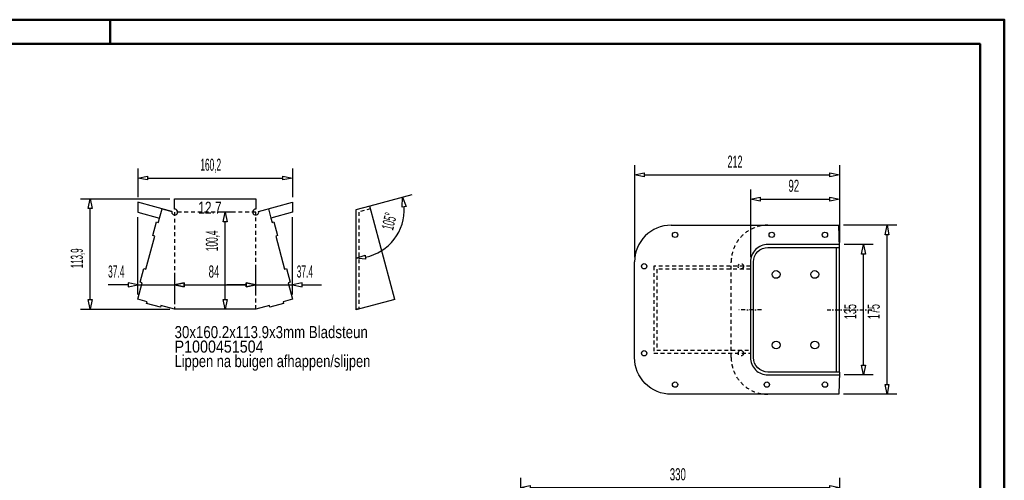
# Model space of a CAD drawing. Extents: x -19522 to -17482, y -87 to 1338.
# Tile 3 of 3: x -18500 to -17482, y 861 to 1338. Entities that reach past the tile are written whole.
import ezdxf

# ---------------------------------------------------------------- set-up
doc = ezdxf.new("R2010")
doc.units = 0
doc.header["$MEASUREMENT"] = 0
doc.linetypes.add('DASHDOT', pattern=[8.5, 4, -2, 0.5, -2])
doc.linetypes.add('HIDDEN', pattern=[7, 4, -3])
doc.layers.get('0').update_dxf_attribs({"linetype": 'CONTINUOUS'})
for name, color, linetype in [('DIM49', 4, 'CONTINUOUS'), ('LE_GREEN', 3, 'CONTINUOUS'), ('LE_HIDDEN', 7, 'CONTINUOUS'), ('LE_MIDDLE', 7, 'CONTINUOUS'), ('TXT_ALL', 7, 'CONTINUOUS'), ('TXT_DIM49', 2, 'CONTINUOUS')]:
    doc.layers.add(name, color=color, linetype=linetype)
doc.layers.add('LE_ALL', color=7, linetype='CONTINUOUS', lineweight=50)

# ---------------------------------------------------------------- blocks, each defined once
blk = doc.blocks.new('_D17', base_point=(-17864.3, 1087.3))
at = {"layer": 'DIM49', "color": 1}
for p, q in [((-17864.3, 1187.3), (-17864.3, 1092.3)), ((-17652.3, 1187.3), (-17652.3, 1107.3)), ((-17864.3, 1177.3), (-17854.3, 1179.3)), ((-17854.3, 1175.3), (-17864.3, 1177.3)), ((-17854.3, 1179.3), (-17854.3, 1175.3)), ((-17854.3, 1177.3), (-17662.3, 1177.3)), ((-17662.3, 1175.3), (-17662.3, 1179.3)), ((-17662.3, 1179.3), (-17652.3, 1177.3)), ((-17652.3, 1177.3), (-17662.3, 1175.3))]:
    blk.add_line(p, q, dxfattribs=at)
at = {"layer": 'TXT_DIM49', "width": 0.557}
blk.add_text('212', height=12.5, rotation=0, dxfattribs=at).set_placement((-17768.1, 1184.8))
blk = doc.blocks.new('_D18', base_point=(-17653.1, 950.3))
at = {"layer": 'DIM49', "color": 1}
for p, q in [((-17593.1, 1125.3), (-17648.1, 1125.3)), ((-17605.1, 1115.3), (-17603.1, 1125.3)), ((-17603.1, 1125.3), (-17601.1, 1115.3)), ((-17601.1, 1115.3), (-17605.1, 1115.3)), ((-17603.1, 960.3), (-17603.1, 1115.3)), ((-17603.1, 950.3), (-17605.1, 960.3)), ((-17605.1, 960.3), (-17601.1, 960.3)), ((-17601.1, 960.3), (-17603.1, 950.3)), ((-17593.1, 950.3), (-17648.1, 950.3))]:
    blk.add_line(p, q, dxfattribs=at)
at = {"layer": 'TXT_DIM49', "width": 0.557}
blk.add_text('175', height=12.5, rotation=90, dxfattribs=at).set_placement((-17610.6, 1028.1))
blk = doc.blocks.new('_D19', base_point=(-17652.4, 970.3))
at = {"layer": 'DIM49', "color": 1}
for p, q in [((-17617.4, 1105.3), (-17647.4, 1105.3)), ((-17629.4, 1095.3), (-17627.4, 1105.3)), ((-17627.4, 1105.3), (-17625.4, 1095.3)), ((-17625.4, 1095.3), (-17629.4, 1095.3)), ((-17627.4, 980.3), (-17627.4, 1095.3)), ((-17627.4, 970.3), (-17629.4, 980.3)), ((-17629.4, 980.3), (-17625.4, 980.3)), ((-17625.4, 980.3), (-17627.4, 970.3)), ((-17617.4, 970.3), (-17647.4, 970.3))]:
    blk.add_line(p, q, dxfattribs=at)
at = {"layer": 'TXT_DIM49', "width": 0.557}
blk.add_text('135', height=12.5, rotation=90, dxfattribs=at).set_placement((-17634.9, 1028.1))
blk = doc.blocks.new('_D25', base_point=(-17744.3, 1087.3))
at = {"layer": 'DIM49', "color": 1}
for p, q in [((-17744.3, 1162.3), (-17744.3, 1092.3)), ((-17652.3, 1162.3), (-17652.3, 1107.3)), ((-17744.3, 1152.3), (-17734.3, 1154.3)), ((-17734.3, 1150.3), (-17744.3, 1152.3)), ((-17734.3, 1154.3), (-17734.3, 1150.3)), ((-17734.3, 1152.3), (-17662.3, 1152.3)), ((-17662.3, 1150.3), (-17662.3, 1154.3)), ((-17662.3, 1154.3), (-17652.3, 1152.3)), ((-17652.3, 1152.3), (-17662.3, 1150.3))]:
    blk.add_line(p, q, dxfattribs=at)
at = {"layer": 'TXT_DIM49', "width": 0.596}
blk.add_text('92', height=12.5, rotation=0, dxfattribs=at).set_placement((-17705.1, 1159.8))
blk = doc.blocks.new('_D27', base_point=(-17982.3, 828.8))
at = {"layer": 'DIM49', "color": 1}
for p, q in [((-17982.3, 863.8), (-17982.3, 833.8)), ((-17982.3, 853.8), (-17972.3, 855.8)), ((-17972.3, 855.8), (-17972.3, 851.8)), ((-17662.3, 851.8), (-17662.3, 855.8)), ((-17662.3, 855.8), (-17652.3, 853.8)), ((-17652.3, 863.8), (-17652.3, 833.8)), ((-17972.3, 851.8), (-17982.3, 853.8)), ((-17972.3, 853.8), (-17662.3, 853.8)), ((-17652.3, 853.8), (-17662.3, 851.8))]:
    blk.add_line(p, q, dxfattribs=at)
at = {"layer": 'TXT_DIM49', "width": 0.596}
blk.add_text('330', height=12.5, rotation=360, dxfattribs=at).set_placement((-17827.8, 861.3))
blk = doc.blocks.new('_D32', base_point=(-18378.1, 1149.1))
at = {"layer": 'DIM49', "color": 1}
for p, q in [((-18378.1, 1184.1), (-18378.1, 1154.1)), ((-18217.9, 1184.1), (-18217.9, 1154.1)), ((-18378.1, 1174.1), (-18368.1, 1176.1)), ((-18368.1, 1172.1), (-18378.1, 1174.1)), ((-18368.1, 1176.1), (-18368.1, 1172.1)), ((-18368.1, 1174.1), (-18227.9, 1174.1)), ((-18227.9, 1172.1), (-18227.9, 1176.1)), ((-18227.9, 1176.1), (-18217.9, 1174.1)), ((-18217.9, 1174.1), (-18227.9, 1172.1))]:
    blk.add_line(p, q, dxfattribs=at)
at = {"layer": 'TXT_DIM49', "width": 0.512}
blk.add_text('160,2', height=12.5, dxfattribs=at).set_placement((-18313.3, 1181.6))
blk = doc.blocks.new('_D33', base_point=(-18340, 1038.4))
at = {"layer": 'DIM49', "color": 1}
for p, q in [((-18437.4, 1152.4), (-18345, 1152.4)), ((-18429.4, 1142.4), (-18427.4, 1152.4)), ((-18427.4, 1152.4), (-18425.4, 1142.4)), ((-18425.4, 1142.4), (-18429.4, 1142.4)), ((-18427.4, 1048.4), (-18427.4, 1142.4)), ((-18427.4, 1038.4), (-18429.4, 1048.4)), ((-18429.4, 1048.4), (-18425.4, 1048.4)), ((-18425.4, 1048.4), (-18427.4, 1038.4)), ((-18437.4, 1038.4), (-18345, 1038.4))]:
    blk.add_line(p, q, dxfattribs=at)
at = {"layer": 'TXT_DIM49', "width": 0.488}
blk.add_text('113,9', height=12.5, rotation=90, dxfattribs=at).set_placement((-18434.9, 1080.8))
blk = doc.blocks.new('_D34', base_point=(-18298, 1038.4))
at = {"layer": 'DIM49', "color": 1}
for p, q in [((-18277.7, 1138.9), (-18293, 1138.9)), ((-18289.7, 1128.9), (-18287.7, 1138.9)), ((-18287.7, 1138.9), (-18285.7, 1128.9)), ((-18285.7, 1128.9), (-18289.7, 1128.9)), ((-18287.7, 1048.4), (-18287.7, 1128.9)), ((-18287.7, 1038.4), (-18289.7, 1048.4)), ((-18289.7, 1048.4), (-18285.7, 1048.4)), ((-18285.7, 1048.4), (-18287.7, 1038.4)), ((-18277.7, 1038.4), (-18293, 1038.4))]:
    blk.add_line(p, q, dxfattribs=at)
at = {"layer": 'TXT_DIM49', "width": 0.512}
blk.add_text('100,4', height=12.5, rotation=90, dxfattribs=at).set_placement((-18295.2, 1098.4))
blk = doc.blocks.new('_D35', base_point=(-18378.1, 1138.7))
at = {"layer": 'DIM49', "color": 1}
for p, q in [((-18378.1, 1053.6), (-18378.1, 1133.7)), ((-18340, 1073.6), (-18340, 1043.4)), ((-18388.1, 1063.6), (-18408.8, 1063.6)), ((-18378.1, 1063.6), (-18388.1, 1065.6)), ((-18388.1, 1065.6), (-18388.1, 1061.6)), ((-18388.1, 1061.6), (-18378.1, 1063.6)), ((-18378.1, 1063.6), (-18340, 1063.6)), ((-18330, 1065.6), (-18340, 1063.6)), ((-18340, 1063.6), (-18330, 1061.6)), ((-18330, 1061.6), (-18330, 1065.6)), ((-18330, 1063.6), (-18310, 1063.6))]:
    blk.add_line(p, q, dxfattribs=at)
at = {"layer": 'TXT_DIM49', "width": 0.52}
blk.add_text('37.4', height=12.5, rotation=0, dxfattribs=at).set_placement((-18408.8, 1071.1))
blk = doc.blocks.new('_D36', base_point=(-18340, 1038.4))
at = {"layer": 'DIM49', "color": 1}
for p, q in [((-18256, 1053.6), (-18256, 1083.6)), ((-18340, 1073.6), (-18340, 1043.4)), ((-18340, 1063.6), (-18330, 1065.6)), ((-18330, 1061.6), (-18340, 1063.6)), ((-18330, 1065.6), (-18330, 1061.6)), ((-18330, 1063.6), (-18266, 1063.6)), ((-18266, 1061.6), (-18266, 1065.6)), ((-18266, 1065.6), (-18256, 1063.6)), ((-18256, 1063.6), (-18266, 1061.6))]:
    blk.add_line(p, q, dxfattribs=at)
at = {"layer": 'TXT_DIM49', "width": 0.596}
blk.add_text('84', height=12.5, rotation=360, dxfattribs=at).set_placement((-18304.8, 1071.1))
blk = doc.blocks.new('_D37', base_point=(-18256, 1088.6))
at = {"layer": 'DIM49', "color": 1}
for p, q in [((-18217.9, 1053.6), (-18217.9, 1133.7)), ((-18256, 1053.6), (-18256, 1083.6)), ((-18266, 1063.6), (-18286, 1063.6)), ((-18256, 1063.6), (-18266, 1065.6)), ((-18266, 1065.6), (-18266, 1061.6)), ((-18266, 1061.6), (-18256, 1063.6)), ((-18256, 1063.6), (-18217.9, 1063.6)), ((-18207.9, 1065.6), (-18217.9, 1063.6)), ((-18217.9, 1063.6), (-18207.9, 1061.6)), ((-18207.9, 1061.6), (-18207.9, 1065.6)), ((-18207.9, 1063.6), (-18187.9, 1063.6))]:
    blk.add_line(p, q, dxfattribs=at)
at = {"layer": 'TXT_DIM49', "width": 0.52}
blk.add_text('37.4', height=12.5, rotation=360, dxfattribs=at).set_placement((-18213.7, 1071.1))
blk = doc.blocks.new('_D38', base_point=(-18152.5, 1141.2))
at = {"layer": 'DIM49', "color": 1}
for p, q in [((-18094.6, 1156.7), (-18138, 1145)), ((-18104.6, 1143.9), (-18104.2, 1154.1)), ((-18104.2, 1154.1), (-18100.6, 1144.6)), ((-18100.6, 1144.6), (-18104.6, 1143.9)), ((-18152.5, 1091.2), (-18142.8, 1094.1)), ((-18142.4, 1090.2), (-18152.5, 1091.2)), ((-18142.8, 1094.1), (-18142.4, 1090.2))]:
    blk.add_line(p, q, dxfattribs=at)
blk.add_arc((-18152.5, 1141.2), 50, -78.5222, 3.5222, dxfattribs=at)
at = {"layer": 'TXT_DIM49', "width": 0.508}
blk.add_text('105°', height=12.5, rotation=76.0966, dxfattribs=at).set_placement((-18114.1, 1119.3))

msp = doc.modelspace()

# ---------------------------------------------------------------- linework, layer by layer
for p, q in [((-18152.5, 1141.2), (-18152.5, 1037.6)), ((-17826.3, 1125.3), (-17653.1, 1125.3)), ((-17652.3, 1102.3), (-17653.1, 1125.3)), ((-17655.3, 973.3), (-17655.3, 1102.3)), ((-17652.3, 973.3), (-17652.3, 1102.3)), ((-17864.3, 988.3), (-17864.3, 1087.3)), ((-18112.1, 1048.4), (-18152.5, 1037.6)), ((-18149.5, 1038.4), (-18152.5, 1038.4)), ((-17652.3, 973.3), (-17653.1, 950.3))]:
    msp.add_line(p, q)
for points in [[(-18355.6, 1132.7), (-18353, 1142.3)], [(-18243, 1142.3), (-18240.4, 1132.7)], [(-18112.1, 1048.4), (-18138, 1145), (-18152.5, 1141.2)]]:
    msp.add_lwpolyline(points)
for points in [[(-17652.4, 1105.3), (-17726.3, 1105.3, 0.414214), (-17744.3, 1087.3), (-17744.3, 988.3, 0.414214), (-17726.3, 970.3), (-17652.4, 970.3)], [(-17652.3, 973.3), (-17726.3, 973.3, -0.414214), (-17741.3, 988.3), (-17741.3, 1087.3, -0.414214), (-17726.3, 1102.3), (-17652.3, 1102.3)], [(-17653.1, 950.3), (-17826.3, 950.3, -0.414214), (-17864.3, 988.3)]]:
    msp.add_lwpolyline(points, format="xyb")
for centre, radius in [((-17822.3, 1115.3), 2.75), ((-17722.4, 1115.3), 2.75), ((-17667.3, 1115.3), 2.75), ((-17854.3, 1082.8), 2.75), ((-17717.8, 1074.3), 4), ((-17677.8, 1074.3), 4), ((-17717.8, 1001.3), 4), ((-17677.8, 1001.3), 4), ((-17854.3, 992.8), 2.75), ((-17822.3, 960.3), 2.75), ((-17727.4, 960.3), 2.75), ((-17667.3, 960.3), 2.75)]:
    msp.add_circle(centre, radius)
msp.add_arc((-17826.3, 1087.3), 38, 90, -180)
at = {"layer": 'LE_ALL', "color": 1}
msp.add_line((-18406.8, 1312.9), (-18406.8, 1337.9), dxfattribs=at)
at = {"layer": 'LE_ALL', "color": 10}
for points in [[(-19521.8, -87.1), (-17481.8, -87.1), (-17481.8, 1337.9), (-19521.8, 1337.9), (-19521.8, -87.1)], [(-19496.8, -62.1), (-17506.8, -62.1), (-17506.8, 1312.9), (-19496.8, 1312.9), (-19496.8, -62.1)]]:
    msp.add_lwpolyline(points, dxfattribs=at)
at = {"layer": 'LE_GREEN'}
msp.add_line((-18256, 1038.4), (-18340, 1038.4), dxfattribs=at)
msp.add_lwpolyline([(-18353, 1142.3), (-18342.9, 1139.6, 2.945905), (-18340, 1141.9), (-18340, 1152.4), (-18256, 1152.4), (-18256, 1141.9, 2.945905), (-18253.1, 1139.6), (-18217.9, 1149.1), (-18217.9, 1138.7), (-18240.4, 1132.7)], format="xyb", dxfattribs=at)
for points in [[(-18342.9, 1139.6), (-18378.1, 1149.1), (-18378.1, 1138.7), (-18355.6, 1132.7)], [(-18340, 1038.4), (-18354.1, 1042.2), (-18354.6, 1040.3), (-18368.9, 1044.1), (-18368.4, 1046), (-18378.1, 1048.6), (-18373.6, 1065.6), (-18375.5, 1066.2), (-18371.7, 1080.5), (-18369.7, 1079.9), (-18360.6, 1113.9), (-18362.5, 1114.5), (-18358.7, 1128.8), (-18356.8, 1128.2), (-18355.6, 1132.7)], [(-18240.4, 1132.7), (-18239.2, 1128.2), (-18237.3, 1128.8), (-18233.5, 1114.5), (-18235.4, 1113.9), (-18226.3, 1079.9), (-18224.4, 1080.5), (-18220.5, 1066.2), (-18222.5, 1065.6), (-18217.9, 1048.6), (-18227.7, 1046), (-18227.2, 1044.1), (-18241.5, 1040.3), (-18242, 1042.2), (-18256, 1038.4)]]:
    msp.add_lwpolyline(points, dxfattribs=at)
at = {"layer": 'LE_HIDDEN', "color": 1, "linetype": 'HIDDEN'}
for p, q in [((-18137.2, 1142.1), (-18149.5, 1138.9)), ((-17764.3, 988.3), (-17764.3, 1087.3))]:
    msp.add_line(p, q, dxfattribs=at)
for points in [[(-18256, 1038.4), (-18256, 1138.9), (-18340, 1138.9), (-18340, 1038.4)], [(-18149.5, 1138.9), (-18149.5, 1038.4)], [(-17744.3, 1082.8), (-17844.3, 1082.8), (-17844.3, 992.8), (-17744.3, 992.8)], [(-17744.3, 1079.8), (-17841.3, 1079.8), (-17841.3, 995.8), (-17744.3, 995.8)]]:
    msp.add_lwpolyline(points, dxfattribs=at)
for centre in [(-17754.3, 1082.8), (-17754.3, 992.8)]:
    msp.add_circle(centre, 2.75, dxfattribs=at)
for centre, start, end in [((-17726.3, 1087.3), 90, -180), ((-17726.3, 988.3), -180, -90)]:
    msp.add_arc(centre, 38, start, end, dxfattribs=at)
at = {"layer": 'LE_MIDDLE', "color": 1, "linetype": 'DASHDOT'}
for p, q in [((-17733, 1037.8), (-17756.3, 1037.8)), ((-17665.2, 1037.8), (-17615.3, 1037.8))]:
    msp.add_line(p, q, dxfattribs=at)

# ---------------------------------------------------------------- block references
at = {"layer": 'DIM49'}
for name, p in [('_D32', (-18378.1, 1149.1)), ('_D17', (-17864.3, 1087.3)), ('_D25', (-17744.3, 1087.3)), ('_D33', (-18340, 1038.4)), ('_D38', (-18152.5, 1141.2)), ('_D35', (-18378.1, 1138.7)), ('_D34', (-18298, 1038.4)), ('_D37', (-18256, 1088.6)), ('_D18', (-17653.1, 950.3)), ('_D19', (-17652.4, 970.3)), ('_D36', (-18340, 1038.4)), ('_D27', (-17982.3, 828.8))]:
    msp.add_blockref(name, p, dxfattribs=at)

# ---------------------------------------------------------------- texts
at = {"layer": 'TXT_ALL', "color": 4}
for s, width, p in [('12.7', 0.744, (-18315.6, 1137.1)), ('30x160.2x113.9x3mm Bladsteun', 0.821, (-18340, 1008.4)), ('P1000451504', 0.884, (-18340, 993.4)), ('Lippen na buigen afhappen/slijpen', 0.795, (-18340, 978.4))]:
    msp.add_text(s, height=12.5, dxfattribs=dict(at, width=width)).set_placement(p)

doc.saveas('drawing.dxf')
